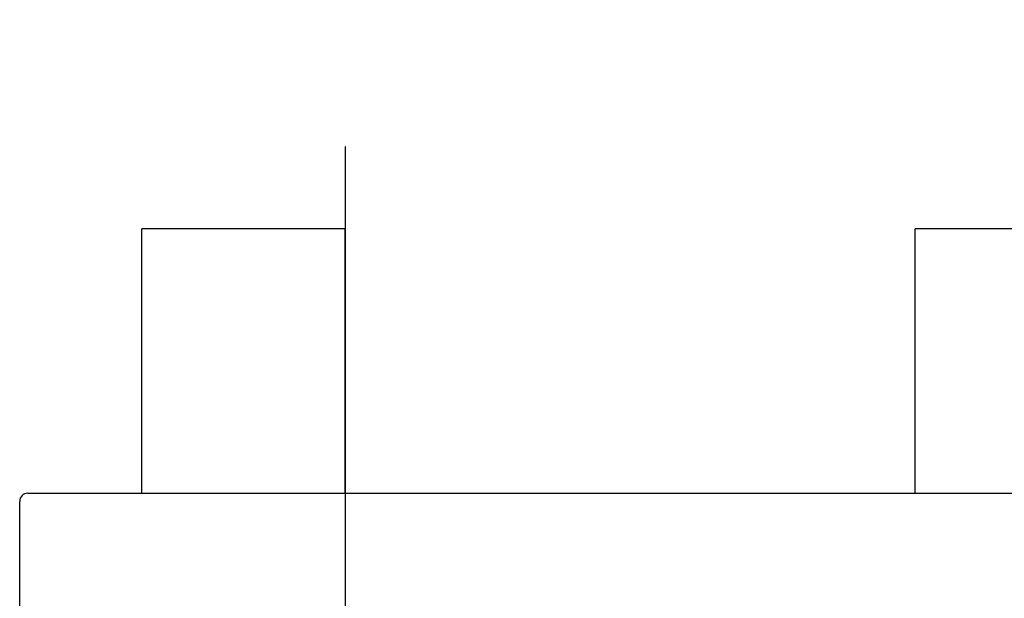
# Model space of a CAD drawing. Header units: millimetres. Extents: x 0 to 297, y 0 to 210.
# Tile 47 of 172: x 98.77 to 101.19, y 131.6 to 133.02. Entities that reach past the tile are written whole.
import ezdxf

# ---------------------------------------------------------------- set-up
doc = ezdxf.new("R2010")
doc.units = ezdxf.units.MM
doc.header["$LTSCALE"] = 16.335
doc.linetypes.add('CENTER', pattern=[0.6, 0.375, -0.075, 0.075, -0.075])
doc.layers.get('0').update_dxf_attribs({"linetype": 'CONTINUOUS'})
doc.layers.add('SOT-23_DXF_CONTINUOUS_LINE', color=7, linetype='CONTINUOUS')

msp = doc.modelspace()

# ---------------------------------------------------------------- linework, layer by layer
at = {"color": 1, "linetype": 'CENTER'}
msp.add_line((99.5684, 152.3074), (99.5684, 71.25), dxfattribs=at)
at = {"layer": 'SOT-23_DXF_CONTINUOUS_LINE', "color": 7, "linetype": 'Continuous'}
for p, q in [((99.0683, 131.8537), (99.0683, 132.5037)), ((99.5683, 132.5037), (99.0683, 132.5037)), ((99.5683, 131.8537), (99.5683, 132.5037)), ((100.9683, 131.8537), (100.9683, 132.5037)), ((101.4683, 132.5037), (100.9683, 132.5037)), ((98.7883, 131.8537), (101.7483, 131.8537)), ((98.7683, 130.1737), (98.7683, 131.8337))]:
    msp.add_line(p, q, dxfattribs=at)
msp.add_arc((98.7883, 131.8337), 0.02, 90, 180, dxfattribs=at)

doc.saveas('drawing.dxf')
